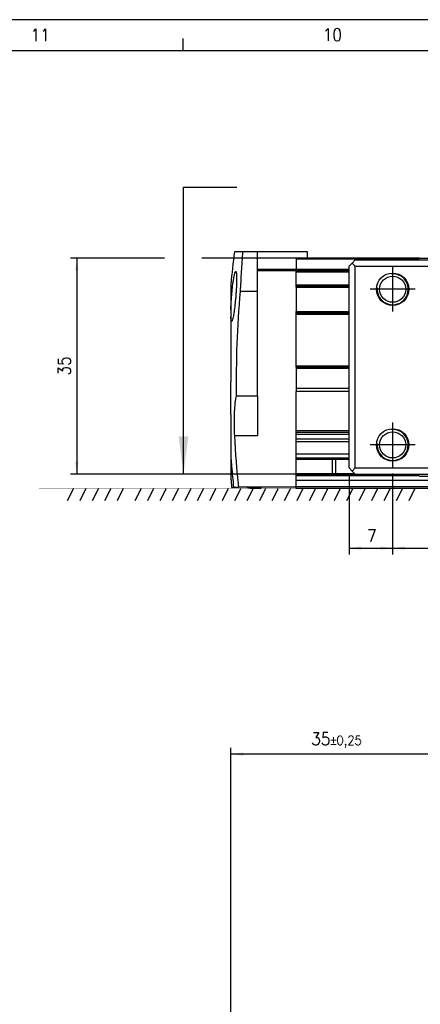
# Model space of a CAD drawing. Header units: millimetres. Extents: x -285 to 1870, y -280 to 203.
# Tile 6 of 32: x -197 to -133, y 45 to 203. Entities that reach past the tile are written whole.
import ezdxf

# ---------------------------------------------------------------- set-up
doc = ezdxf.new("R2010")
doc.units = ezdxf.units.MM
doc.linetypes.add('DOT_CENTER', pattern=[14, 12, -1, 0, -1])
doc.layers.add('1', color=7, linetype='Continuous')
doc.styles.add('CONVERTER_11', font='txt.shx', dxfattribs={"width": 0.9})
doc.dimstyles.new('ME10_DIM_26', dxfattribs={"dimtxt": 2, "dimasz": 2, "dimexe": 1, "dimexo": 1, "dimgap": 1, "dimtad": 1, "dimdsep": 46, "dimtxsty": 'CONVERTER_11', "dimsah": 1, "dimcen": 0.09, "dimclrd": 2, "dimclre": 2, "dimclrt": 2, "dimadec": 0, "dimazin": 0, "dimtol": 1, "dimtp": 0.2, "dimtm": 0.2, "dimtfac": 0.75, "dimtdec": 0, "dimtix": 1, "dimtmove": 0, "dimatfit": 3, "dimfxl": 1, "dimtolj": 1, "dimtzin": 0, "dimarcsym": 0})
doc.dimstyles.new('ME10_DIM_27', dxfattribs={"dimtxt": 2, "dimasz": 2, "dimexe": 1, "dimexo": 1, "dimgap": 1, "dimtad": 1, "dimdsep": 46, "dimtxsty": 'CONVERTER_11', "dimsah": 1, "dimcen": 0.09, "dimclrd": 2, "dimclre": 2, "dimclrt": 2, "dimadec": 0, "dimazin": 0, "dimtfac": 1, "dimtdec": 4, "dimtix": 1, "dimtmove": 0, "dimatfit": 3, "dimfxl": 1, "dimtolj": 1, "dimtzin": 0, "dimarcsym": 0})
doc.dimstyles.new('ME10_DIM_28', dxfattribs={"dimtxt": 2, "dimasz": 2, "dimexe": 1, "dimexo": 1, "dimgap": 1, "dimtad": 1, "dimdec": 0, "dimdsep": 46, "dimtxsty": 'CONVERTER_11', "dimsah": 1, "dimcen": 0.09, "dimclrd": 2, "dimclre": 2, "dimclrt": 2, "dimadec": 0, "dimazin": 0, "dimtfac": 1, "dimtdec": 4, "dimtix": 1, "dimtmove": 0, "dimatfit": 3, "dimfxl": 1, "dimtolj": 1, "dimtzin": 0, "dimarcsym": 0})
doc.dimstyles.new('ME10_DIM_46', dxfattribs={"dimtxt": 2, "dimasz": 2, "dimexe": 1, "dimexo": 1, "dimgap": 1, "dimtad": 1, "dimdsep": 46, "dimtxsty": 'CONVERTER_11', "dimsah": 1, "dimcen": 0.09, "dimclrd": 2, "dimclre": 2, "dimclrt": 2, "dimadec": 0, "dimazin": 0, "dimtol": 1, "dimtp": 0.25, "dimtm": 0.25, "dimtfac": 0.75, "dimtdec": 0, "dimtix": 1, "dimtmove": 0, "dimatfit": 3, "dimfxl": 1, "dimtolj": 1, "dimtzin": 0, "dimarcsym": 0})
doc.dimstyles.get("Standard").update_dxf_attribs({"dimtxt": 0.18, "dimasz": 0.18, "dimexe": 0.18, "dimexo": 0.0625, "dimgap": 0.09, "dimtad": 0, "dimtih": 1, "dimtoh": 1, "dimdec": 4, "dimzin": 0, "dimdsep": 46, "dimtxsty": 'Standard', "dimcen": 0.09, "dimadec": 0, "dimazin": 0, "dimtfac": 1, "dimtdec": 4, "dimtofl": 0, "dimtmove": 0, "dimatfit": 3, "dimfxl": 1, "dimtolj": 1, "dimtzin": 0, "dimarcsym": 0})

# ---------------------------------------------------------------- blocks, each defined once
blk = doc.blocks.new('Marco_a2', base_point=(304.21, -212.02))
at = {"layer": '1', "color": 2, "linetype": 'Continuous'}
for p, q in [((309.21, 202.98), (-284.79, 202.98)), ((-171.06, 197.98), (-171.06, 199.98))]:
    blk.add_line(p, q, dxfattribs=at)
at = {"layer": '1', "color": 7, "linetype": 'Continuous'}
blk.add_line((304.21, 197.98), (-264.79, 197.98), dxfattribs=at)
at = {"layer": '1', "color": 2, "char_height": 2, "attachment_point": 4, "line_spacing_factor": 1.20048, "style": 'CONVERTER_11'}
for s, insert in [('11', (-195.56, 200.53)), ('10', (-148.63, 200.57))]:
    blk.add_mtext(s, dxfattribs=dict(at, insert=insert))
blk = doc.blocks.new('Top', base_point=(304.21, -212.02))
blk.add_blockref('Marco_a2', (304.21, -212.02))
blk = doc.blocks.new('REGLA__4', base_point=(-163.4, 127.69))
at = {"color": 7, "linetype": 'Continuous'}
for p, q in [((-161.5, 165.69), (-162.83, 165.69)), ((-159.1, 165.69), (-161.5, 165.69)), ((-151.1, 165.69), (-159.1, 165.69)), ((-152.9, 164.69), (-152.9, 164.49)), ((-151.1, 164.69), (-152.9, 164.69)), ((-152.9, 164.49), (-152.9, 162.89)), ((-151.1, 164.69), (-151.1, 165.69)), ((-133.1, 164.69), (-151.1, 164.69)), ((-133.1, 164.69), (-130.49, 164.69)), ((-159.1, 162.69), (-152.9, 162.69)), ((-152.9, 162.69), (-144.4, 162.69)), ((-152.9, 162.49), (-152.9, 162.69)), ((-152.9, 160.37), (-152.9, 162.49)), ((-152.9, 160.29), (-152.9, 160.37)), ((-152.9, 160.2), (-152.9, 160.29)), ((-152.9, 160.2), (-144.4, 160.2)), ((-152.9, 160), (-152.9, 160.2)), ((-152.9, 160), (-152.9, 156.1)), ((-147.1, 160.2), (-147.1, 160.29)), ((-159.1, 159.33), (-161.91, 159.33)), ((-159.1, 142.51), (-159.1, 159.33)), ((-152.9, 155.9), (-152.9, 156.1)), ((-152.9, 155.7), (-152.9, 155.9)), ((-152.9, 155.9), (-144.4, 155.9)), ((-152.9, 147.4), (-152.9, 155.7)), ((-163.4, 150.99), (-163.4, 150.06)), ((-163.4, 150.06), (-163.4, 146.26)), ((-152.9, 147.2), (-152.9, 147.4)), ((-152.9, 147.2), (-152.9, 147)), ((-152.9, 147.2), (-144.4, 147.2)), ((-163.4, 146.26), (-163.4, 145.54)), ((-163.4, 145.54), (-163.4, 144.82)), ((-152.9, 147), (-152.9, 143.77)), ((-163.4, 144.82), (-163.4, 144.81)), ((-163.4, 143.38), (-163.4, 144.81)), ((-163.4, 142.27), (-163.4, 143.38)), ((-159.1, 142.51), (-162.53, 142.51)), ((-152.9, 143.77), (-152.9, 143.27)), ((-144.4, 143.27), (-152.9, 143.27)), ((-152.9, 136.97), (-152.9, 143.27)), ((-163.4, 139.56), (-163.4, 142.27)), ((-152.9, 136.75), (-152.9, 136.97)), ((-144.4, 136.97), (-152.9, 136.97)), ((-152.9, 136.72), (-152.9, 136.75)), ((-152.9, 136.75), (-144.4, 136.75)), ((-152.9, 136.5), (-152.9, 136.72)), ((-152.9, 136.72), (-144.4, 136.72)), ((-152.9, 136.38), (-152.9, 136.5)), ((-152.9, 135.96), (-152.9, 136.38)), ((-144.4, 136.38), (-152.9, 136.38)), ((-152.9, 135.59), (-152.9, 135.96)), ((-152.9, 135.2), (-152.9, 135.59)), ((-144.4, 135.59), (-152.9, 135.59)), ((-144.4, 135.2), (-152.9, 135.2)), ((-152.9, 133.2), (-152.9, 135.2)), ((-152.9, 132.62), (-152.9, 133.2)), ((-144.4, 133.2), (-152.9, 133.2)), ((-163.4, 131.27), (-163.4, 129.32)), ((-152.9, 132.42), (-152.9, 132.62)), ((-152.9, 130.12), (-152.9, 132.42)), ((-152.9, 132.42), (-147.1, 132.42)), ((-147.1, 132.42), (-144.4, 132.42)), ((-147.1, 132.42), (-147.1, 130.12)), ((-146.6, 132.42), (-146.6, 130.12)), ((-152.9, 129.92), (-152.9, 130.12)), ((-152.9, 130.12), (-147.1, 130.12)), ((-152.9, 129.71), (-152.9, 129.92)), ((-152.9, 128.99), (-152.9, 129.71)), ((-133.12, 129.71), (-152.9, 129.71)), ((-147.1, 130.12), (-143.52, 130.12)), ((-152.9, 127.99), (-152.9, 128.99)), ((83.74, 128.99), (-152.9, 128.99)), ((-163.28, 127.89), (-163.26, 127.89)), ((-163.26, 127.89), (-162.97, 127.89)), ((-162.97, 127.89), (-162.19, 127.89)), ((-158.6, 127.89), (-162.19, 127.89)), ((-160.3, 127.77), (-158.6, 127.77)), ((-158.6, 127.89), (-158.6, 127.77)), ((-152.9, 127.89), (-158.6, 127.89)), ((-152.9, 127.99), (84.06, 127.99)), ((-152.9, 127.89), (-152.9, 127.99)), ((-152.9, 127.69), (-152.9, 127.89)), ((-152.9, 127.69), (-152.9, 127.89)), ((-152.9, 127.89), (-152.9, 127.89)), ((84.26, 127.69), (-152.9, 127.69)), ((-152.9, 127.69), (-152.9, 127.69))]:
    blk.add_line(p, q, dxfattribs=at)
at = {"color": 3, "linetype": 'Continuous'}
for p, q in [((-133.3, 164.49), (-152.9, 164.49)), ((-159.1, 162.89), (-152.9, 162.89)), ((-152.9, 162.89), (-144.4, 162.89)), ((-152.9, 162.49), (-144.4, 162.49)), ((-152.9, 160.37), (-144.4, 160.37)), ((-152.9, 160), (-144.4, 160)), ((-152.9, 156.1), (-144.4, 156.1)), ((-152.9, 155.7), (-144.4, 155.7)), ((-152.9, 147.4), (-144.4, 147.4)), ((-152.9, 147), (-144.4, 147)), ((-144.4, 143.77), (-152.9, 143.77)), ((-162.83, 136.18), (-159.1, 136.18)), ((-163.28, 131.27), (-163.4, 131.27)), ((-152.9, 132.62), (-144.4, 132.62)), ((-152.9, 129.92), (-133.33, 129.92)), ((-160.3, 127.89), (-160.3, 127.77))]:
    blk.add_line(p, q, dxfattribs=at)
at = {"color": 7, "linetype": 'Continuous'}
for centre, radius, start, end in [((3.87, 144.82), 168, 172.8628, 174.655), ((3.87, 144.82), 166.41, 174.9974, 180.7973), ((3.87, 144.82), 166.92, 182.967, 185.8201), ((3.87, 144.82), 167.69, 184.6345, 185.7932), ((3.87, 144.82), 167.99, 185.2952, 185.783), ((3.87, 144.82), 168, 185.345, 185.7826), ((-160.3, 128.77), 1, 241.3046, 270)]:
    blk.add_arc(centre, radius, start, end, dxfattribs=at)
for points, knots in [([(-161.5, 165.69), (-161.53, 165.17), (-161.61, 164.12), (-161.72, 162.54), (-161.82, 160.94), (-161.88, 159.87), (-161.91, 159.33)], [0, 0, 0, 0, 1.573376, 3.162606, 4.762647, 6.375487, 6.375487, 6.375487, 6.375487]), ([(-159.1, 162.89), (-159.1, 163.36), (-159.1, 164.3), (-159.1, 165.23), (-159.1, 165.69)], [0, 0, 0, 0, 1.406681, 2.799989, 2.799989, 2.799989, 2.799989]), ([(-159.1, 162.69), (-159.1, 162.73), (-159.1, 162.79), (-159.1, 162.86), (-159.1, 162.89)], [0, 0, 0, 0, 0.1000313, 0.2000001, 0.2000001, 0.2000001, 0.2000001]), ([(-152.9, 162.89), (-152.9, 162.88), (-152.9, 162.86), (-152.9, 162.82), (-152.9, 162.78), (-152.9, 162.75), (-152.9, 162.73), (-152.9, 162.71), (-152.9, 162.7), (-152.9, 162.7), (-152.9, 162.69)], [0, 0, 0, 0, 0.0390169, 0.0765367, 0.1169792, 0.1414214, 0.1662888, 0.184776, 0.1919354, 0.2, 0.2, 0.2, 0.2]), ([(-163.4, 156.36), (-163.4, 156.45), (-163.39, 156.66), (-163.38, 157.01), (-163.35, 157.46), (-163.32, 157.99), (-163.28, 158.43), (-163.25, 158.78), (-163.23, 159.03), (-163.2, 159.33), (-163.17, 159.68), (-163.13, 160.06), (-163.09, 160.39), (-163.05, 160.69), (-163.01, 160.95), (-162.96, 161.25), (-162.91, 161.57), (-162.86, 161.86), (-162.8, 162.1), (-162.76, 162.26), (-162.72, 162.38), (-162.68, 162.47), (-162.65, 162.54), (-162.62, 162.55), (-162.61, 162.55)], [0, 0, 0, 0, 0.274511, 0.627696, 1.05751, 1.627831, 2.210753, 2.405587, 2.662505, 2.971532, 3.322705, 3.706076, 4.11172, 4.325926, 4.601183, 4.914803, 5.244158, 5.566728, 5.800546, 5.965152, 6.073544, 6.189618, 6.251546, 6.281611, 6.281611, 6.281611, 6.281611]), ([(-162.61, 162.55), (-162.6, 162.54), (-162.56, 162.52), (-162.55, 162.45), (-162.52, 162.37), (-162.51, 162.25), (-162.49, 162.08), (-162.48, 161.9), (-162.47, 161.71), (-162.47, 161.5), (-162.47, 161.21), (-162.48, 160.85), (-162.49, 160.52), (-162.5, 160.24), (-162.51, 160.01), (-162.52, 159.71), (-162.54, 159.37), (-162.57, 158.97), (-162.6, 158.62), (-162.62, 158.32), (-162.65, 158.07), (-162.68, 157.77), (-162.71, 157.42), (-162.75, 157.05), (-162.81, 156.6), (-162.87, 156.12), (-162.95, 155.64), (-163.02, 155.26), (-163.09, 154.96), (-163.14, 154.76), (-163.2, 154.63), (-163.23, 154.56), (-163.26, 154.55), (-163.27, 154.55)], [0, 0, 0, 0, 0.044935, 0.115936, 0.201601, 0.309591, 0.476005, 0.714907, 0.84971, 1.055316, 1.336817, 1.69937, 2.148189, 2.318352, 2.552387, 2.846242, 3.195881, 3.597282, 4.046437, 4.240278, 4.496121, 4.804065, 5.15422, 5.536711, 5.941684, 6.49751, 6.987001, 7.400345, 7.659647, 7.908745, 8.025085, 8.087144, 8.117218, 8.117218, 8.117218, 8.117218]), ([(-159.1, 159.33), (-159.1, 159.9), (-159.1, 161.02), (-159.1, 162.14), (-159.1, 162.69)], [0, 0, 0, 0, 1.688796, 3.361752, 3.361752, 3.361752, 3.361752]), ([(-163.4, 160.47), (-163.4, 160.36), (-163.4, 160.14), (-163.4, 159.65), (-163.4, 158.9), (-163.4, 158.04), (-163.4, 157.16), (-163.4, 156.65), (-163.4, 156.36)], [0, 0, 0, 0, 0.33105, 0.662101, 1.474266, 2.586146, 3.238413, 4.114296, 4.114296, 4.114296, 4.114296]), ([(-146.99, 160.2), (-147, 160.2), (-147, 160.2), (-147.02, 160.22), (-147.03, 160.23), (-147.05, 160.25), (-147.08, 160.27), (-147.09, 160.29), (-147.1, 160.29)], [0, 0, 0, 0, 0.012267, 0.0257126, 0.0526037, 0.0814578, 0.1122568, 0.1443206, 0.1443206, 0.1443206, 0.1443206]), ([(-163.4, 156.36), (-163.4, 156.18), (-163.4, 155.81), (-163.4, 155.43), (-163.4, 155.24)], [0, 0, 0, 0, 0.528619, 1.121144, 1.121144, 1.121144, 1.121144]), ([(-163.27, 154.55), (-163.29, 154.57), (-163.34, 154.61), (-163.35, 154.72), (-163.37, 154.85), (-163.39, 155.02), (-163.4, 155.16), (-163.4, 155.24)], [0, 0, 0, 0, 0.0752494, 0.1991822, 0.3071398, 0.4734788, 0.7122633, 0.7122633, 0.7122633, 0.7122633]), ([(-163.4, 155.24), (-163.4, 155.17), (-163.4, 155.05), (-163.4, 154.45), (-163.4, 153.47), (-163.4, 152.18), (-163.4, 151.37), (-163.4, 150.99)], [0, 0, 0, 0, 0.18451, 0.374699, 1.796711, 3.112145, 4.244003, 4.244003, 4.244003, 4.244003]), ([(-162.53, 142.51), (-162.56, 142.37), (-162.65, 142.01), (-162.74, 141.38), (-162.81, 140.66), (-162.86, 139.87), (-162.88, 139.04), (-162.89, 138.12), (-162.87, 137.16), (-162.84, 136.51), (-162.83, 136.18)], [0, 0, 0, 0, 0.426425, 1.101755, 1.902221, 2.604077, 3.473814, 4.399971, 5.365001, 6.350203, 6.350203, 6.350203, 6.350203]), ([(-159.1, 142.51), (-159.1, 142.32), (-159.1, 141.96), (-159.1, 141.33), (-159.1, 140.66), (-159.1, 139.87), (-159.1, 139.04), (-159.1, 138.16), (-159.1, 137.2), (-159.1, 136.55), (-159.1, 136.18)], [0, 0, 0, 0, 0.551589, 1.084513, 1.882103, 2.582898, 3.451368, 4.376808, 5.218667, 6.324555, 6.324555, 6.324555, 6.324555]), ([(-163.4, 139.56), (-163.4, 139.1), (-163.4, 138.2), (-163.4, 137.02), (-163.4, 136.05), (-163.4, 135.52), (-163.4, 135.27)], [0, 0, 0, 0, 1.377916, 2.698029, 3.534865, 4.285921, 4.285921, 4.285921, 4.285921]), ([(-163.4, 135.27), (-163.4, 135.23), (-163.4, 135.13), (-163.4, 134.9), (-163.4, 134.55), (-163.4, 134.1), (-163.4, 133.62), (-163.4, 133.19), (-163.4, 132.9), (-163.4, 132.74), (-163.4, 132.7), (-163.4, 132.68)], [0, 0, 0, 0, 0.128013, 0.304482, 0.674225, 1.171573, 1.660263, 2.109472, 2.469266, 2.525625, 2.58735, 2.58735, 2.58735, 2.58735]), ([(-163.4, 132.68), (-163.39, 132.56), (-163.37, 132.33), (-163.34, 131.99), (-163.31, 131.64), (-163.29, 131.4), (-163.28, 131.27)], [0, 0, 0, 0, 0.372103, 0.697567, 1.027904, 1.41809, 1.41809, 1.41809, 1.41809]), ([(-163.4, 132.68), (-163.4, 132.49), (-163.4, 132.02), (-163.4, 131.55), (-163.4, 131.27)], [0, 0, 0, 0, 0.591708, 1.412652, 1.412652, 1.412652, 1.412652]), ([(-163.4, 129.32), (-163.4, 129.29), (-163.4, 129.24), (-163.4, 129.19), (-163.4, 129.17)], [0, 0, 0, 0, 0.0964268, 0.1466388, 0.1466388, 0.1466388, 0.1466388])]:
    blk.add_open_spline(points, degree=3, knots=knots, dxfattribs=at)
blk.add_open_spline([(-147.1, 160.29), (-147.58, 160.29), (-148.55, 160.29), (-150, 160.29), (-151.45, 160.29), (-152.42, 160.29), (-152.9, 160.29)], degree=3, dxfattribs=at)
blk = doc.blocks.new('CABEZA__5', base_point=(-144.4, 129.69))
at = {"color": 7, "linetype": 'Continuous'}
for p, q in [((-133.1, 164.69), (-133.4, 164.39)), ((-133.1, 164.69), (-130.49, 164.69)), ((-130.49, 164.69), (-122.85, 164.69)), ((-122.85, 164.69), (-115.95, 164.69)), ((-115.95, 164.69), (-110.2, 164.69)), ((-110.2, 164.69), (-109.9, 164.39)), ((-88.6, 164.69), (-88.9, 164.39)), ((-82.85, 164.69), (-88.6, 164.69)), ((-75.95, 164.69), (-82.85, 164.69)), ((-68.31, 164.69), (-75.95, 164.69)), ((-65.7, 164.69), (-68.31, 164.69)), ((-65.7, 164.69), (-65.4, 164.39)), ((-143.9, 163.89), (-144.4, 163.39)), ((-144.4, 159.93), (-144.4, 163.39)), ((-143.9, 163.89), (-143.4, 164.39)), ((-143.9, 163.89), (-143.4, 163.39)), ((-143.4, 164.39), (-133.4, 164.39)), ((-143.4, 130.99), (-143.4, 163.39)), ((-143.4, 163.39), (-126.4, 163.39)), ((-133.4, 164.39), (-130.69, 164.39)), ((-130.69, 164.39), (-109.9, 164.39)), ((-126.4, 163.89), (-126.4, 163.39)), ((-126.4, 163.89), (-72.4, 163.89)), ((-126.4, 163.39), (-126.4, 161.74)), ((-122.15, 163.47), (-76.64, 163.47)), ((-121.75, 163.14), (-77.05, 163.14)), ((-77.42, 163.39), (-121.38, 163.39)), ((-109.9, 164.39), (-88.9, 164.39)), ((-88.9, 164.39), (-68.11, 164.39)), ((-72.4, 163.89), (-72.4, 163.39)), ((-72.4, 163.39), (-72.4, 161.74)), ((-72.4, 163.39), (-55.4, 163.39)), ((-68.11, 164.39), (-65.4, 164.39)), ((-65.4, 164.39), (-55.4, 164.39)), ((-55.4, 164.39), (-54.9, 163.89)), ((-54.9, 163.89), (-55.4, 163.39)), ((-55.4, 130.99), (-55.4, 163.39)), ((-54.4, 163.39), (-54.9, 163.89)), ((-54.4, 160.02), (-54.4, 163.39)), ((-144.4, 159.03), (-144.4, 159.93)), ((-54.4, 160.02), (-54.4, 159.93)), ((-54.4, 158.68), (-54.4, 159.93)), ((-144.4, 159), (-144.4, 159.03)), ((-144.4, 158.68), (-144.4, 159)), ((-144.4, 158.5), (-144.4, 158.68)), ((-144.4, 157.92), (-144.4, 158.5)), ((-54.4, 158.5), (-54.4, 158.68)), ((-54.4, 157.92), (-54.4, 158.5)), ((-144.4, 157.01), (-144.4, 157.92)), ((-144.4, 144.59), (-144.4, 157.01)), ((-54.4, 157.92), (-54.4, 157.01)), ((-54.4, 144.59), (-54.4, 157.01)), ((-144.4, 144.41), (-144.4, 144.59)), ((-144.4, 144.09), (-144.4, 144.41)), ((-144.4, 143.15), (-144.4, 144.09)), ((-54.4, 144.41), (-54.4, 144.59)), ((-54.4, 144.41), (-54.4, 143.15)), ((-144.4, 138.47), (-144.4, 143.15)), ((-54.4, 143.06), (-54.4, 143.15)), ((-54.4, 142.69), (-54.4, 143.06)), ((-54.4, 142.69), (-54.4, 141.19)), ((-54.4, 137.56), (-54.4, 141.19)), ((-144.4, 137.55), (-144.4, 138.47)), ((-54.4, 137.55), (-54.4, 137.56)), ((-144.4, 137.35), (-144.4, 137.55)), ((-144.4, 130.99), (-144.4, 137.35)), ((-54.4, 137.35), (-54.4, 137.55)), ((-54.4, 130.99), (-54.4, 137.35)), ((-126.4, 132.65), (-126.4, 130.99)), ((-77.05, 131.24), (-121.75, 131.24)), ((-72.4, 132.65), (-72.4, 130.99)), ((-144.4, 130.99), (-143.9, 130.49)), ((-143.4, 130.99), (-143.9, 130.49)), ((-143.4, 129.99), (-143.9, 130.49)), ((-143.4, 130.99), (-126.4, 130.99)), ((-143.4, 129.99), (-133.4, 129.99)), ((-133.1, 129.69), (-133.4, 129.99)), ((-133.4, 129.99), (-130.69, 129.99)), ((-133.1, 129.69), (-130.49, 129.69)), ((-130.69, 129.99), (-109.9, 129.99)), ((-130.49, 129.69), (-110.2, 129.69)), ((-126.4, 130.99), (-126.4, 130.49)), ((-72.4, 130.49), (-126.4, 130.49)), ((-76.64, 130.92), (-122.15, 130.92)), ((-77.42, 130.99), (-121.38, 130.99)), ((-110.2, 129.69), (-109.9, 129.99)), ((-109.9, 129.99), (-88.9, 129.99)), ((-88.9, 129.99), (-68.11, 129.99)), ((-88.9, 129.99), (-88.6, 129.69)), ((-68.31, 129.69), (-88.6, 129.69)), ((-55.4, 130.99), (-72.4, 130.99)), ((-72.4, 130.99), (-72.4, 130.49)), ((-65.7, 129.69), (-68.31, 129.69)), ((-68.11, 129.99), (-65.4, 129.99)), ((-65.7, 129.69), (-65.4, 129.99)), ((-65.4, 129.99), (-55.4, 129.99)), ((-55.4, 130.99), (-54.9, 130.49)), ((-55.4, 129.99), (-54.9, 130.49)), ((-54.9, 130.49), (-54.4, 130.99))]:
    blk.add_line(p, q, dxfattribs=at)
for centre, radius in [((-137.4, 159.69), 2.6), ((-137.4, 159.69), 2.1), ((-121.9, 158.94), 3.25), ((-121.9, 158.94), 2.8), ((-76.9, 158.94), 3.25), ((-76.9, 158.94), 2.8), ((-61.4, 159.69), 2.6), ((-61.4, 159.69), 2.1), ((-121.9, 135.44), 3.25), ((-121.9, 135.44), 2.8), ((-76.9, 135.44), 3.25), ((-76.9, 135.44), 2.8), ((-137.4, 134.69), 2.6), ((-137.4, 134.69), 2.1), ((-61.4, 134.69), 2.6), ((-61.4, 134.69), 2.1)]:
    blk.add_circle(centre, radius, dxfattribs=at)
for centre, radius, start, end in [((-121.75, 158.39), 4.75, 107.6371, 153.3846), ((-99.4, 147.19), 28.52, 145.7925, 146.5328), ((-121.75, 158.4), 4.75, 107.3144, 107.6649), ((-99.4, 147.19), 28.5, 145.9834, 146.4873), ((-121.75, 158.39), 4.75, 89.9978, 107.2861), ((-121.38, 158.02), 5.37, 89.973, 107.7651), ((-77.41, 158.02), 5.37, 72.2349, 90.027), ((-77.05, 158.39), 4.75, 72.7138, 89.9978), ((-99.4, 147.19), 28.52, 33.4672, 34.2075), ((-99.4, 147.19), 28.5, 33.5126, 34.0166), ((-77.04, 158.39), 4.75, 72.3906, 72.7422), ((-77.05, 158.39), 4.75, 26.616, 72.3651), ((-99.4, 147.19), 30.67, 151.6837, 208.3163), ((-99.4, 147.19), 30.54, 152.1539, 153.9157), ((-99.4, 147.19), 30.67, 331.6837, 28.3163), ((-99.4, 147.19), 30.54, 26.0843, 27.8461), ((-99.4, 147.19), 30, 153.4504, 206.5496), ((-99.4, 147.19), 29.75, 153.3847, 206.6153), ((-122.95, 159.55), 0.188, 73.0643, 226.9357), ((-122.71, 160.34), 0.642, 253.0643, 346.9357), ((-121.9, 160.16), 0.188, 13.0643, 166.9357), ((-121.09, 160.34), 0.642, 193.0643, 286.9357), ((-120.85, 159.55), 0.188, 313.0643, 106.9357), ((-77.95, 159.55), 0.188, 73.0643, 226.9357), ((-77.71, 160.34), 0.642, 253.0643, 346.9357), ((-76.9, 160.16), 0.188, 13.0643, 166.9357), ((-76.09, 160.34), 0.642, 193.0643, 286.9357), ((-75.85, 159.55), 0.188, 313.0643, 106.9357), ((-99.4, 147.19), 29.75, 333.3845, 26.6155), ((-99.4, 147.19), 30, 333.4502, 26.5498), ((-122.95, 158.34), 0.188, 133.0643, 286.9357), ((-123.51, 158.94), 0.642, 313.0643, 46.9357), ((-122.71, 157.54), 0.642, 13.0643, 106.9357), ((-121.09, 157.54), 0.642, 73.0643, 166.9357), ((-120.28, 158.94), 0.642, 133.0643, 226.9357), ((-120.85, 158.34), 0.188, 253.0643, 46.9357), ((-77.95, 158.34), 0.188, 133.0643, 286.9357), ((-78.51, 158.94), 0.642, 313.0643, 46.9357), ((-77.71, 157.54), 0.642, 13.0643, 106.9357), ((-76.09, 157.54), 0.642, 73.0643, 166.9357), ((-75.28, 158.94), 0.642, 133.0643, 226.9357), ((-75.85, 158.34), 0.188, 253.0643, 46.9357), ((-121.9, 157.73), 0.188, 193.0643, 346.9357), ((-76.9, 157.73), 0.188, 193.0643, 346.9357), ((-122.95, 136.05), 0.188, 73.0643, 226.9357), ((-122.71, 136.84), 0.642, 253.0643, 346.9357), ((-121.9, 136.66), 0.188, 13.0643, 166.9357), ((-121.09, 136.84), 0.642, 193.0643, 286.9357), ((-120.85, 136.05), 0.188, 313.0643, 106.9357), ((-77.95, 136.05), 0.188, 73.0643, 226.9357), ((-77.71, 136.84), 0.642, 253.0643, 346.9357), ((-76.9, 136.66), 0.188, 13.0643, 166.9357), ((-76.09, 136.84), 0.642, 193.0643, 286.9357), ((-75.85, 136.05), 0.188, 313.0643, 106.9357), ((-122.95, 134.84), 0.188, 133.0643, 286.9357), ((-123.51, 135.44), 0.642, 313.0643, 46.9357), ((-122.71, 134.04), 0.642, 13.0643, 106.9357), ((-121.09, 134.04), 0.642, 73.0643, 166.9357), ((-120.28, 135.44), 0.642, 133.0643, 226.9357), ((-120.85, 134.84), 0.188, 253.0643, 46.9357), ((-77.95, 134.84), 0.188, 133.0643, 286.9357), ((-78.51, 135.44), 0.642, 313.0643, 46.9357), ((-77.71, 134.04), 0.642, 13.0643, 106.9357), ((-76.09, 134.04), 0.642, 73.0643, 166.9357), ((-75.28, 135.44), 0.642, 133.0643, 226.9357), ((-75.85, 134.84), 0.188, 253.0643, 46.9357), ((-99.4, 147.19), 30.54, 206.0843, 207.8461), ((-121.75, 135.99), 4.75, 206.616, 252.3635), ((-121.9, 134.23), 0.188, 193.0643, 346.9357), ((-76.9, 134.23), 0.188, 193.0643, 346.9357), ((-77.05, 135.99), 4.75, 287.6349, 333.384), ((-99.4, 147.19), 30.54, 332.1539, 333.9157), ((-121.75, 135.99), 4.75, 252.3614, 252.7118), ((-99.4, 147.19), 28.52, 213.4622, 214.2025), ((-121.75, 135.99), 4.75, 252.7118, 269.9978), ((-99.39, 147.19), 28.5, 213.503, 214.007), ((-121.38, 136.37), 5.37, 252.2349, 270.027), ((-77.41, 136.37), 5.37, 269.973, 287.7651), ((-77.05, 135.99), 4.75, 270.0022, 287.2862), ((-99.4, 147.19), 28.52, 325.7925, 326.5328), ((-99.4, 147.19), 28.5, 325.9834, 326.4874), ((-77.04, 136), 4.75, 287.2578, 287.6094)]:
    blk.add_arc(centre, radius, start, end, dxfattribs=at)
for points, knots in [([(-130.69, 164.39), (-130.67, 164.42), (-130.64, 164.47), (-130.59, 164.54), (-130.54, 164.62), (-130.51, 164.67), (-130.49, 164.69)], [0, 0, 0, 0, 0.0900762, 0.1799826, 0.2700101, 0.3600426, 0.3600426, 0.3600426, 0.3600426]), ([(-68.31, 164.69), (-68.29, 164.67), (-68.26, 164.62), (-68.21, 164.54), (-68.16, 164.47), (-68.12, 164.42), (-68.11, 164.39)], [0, 0, 0, 0, 0.0900533, 0.1800672, 0.270101, 0.3600651, 0.3600651, 0.3600651, 0.3600651]), ([(-122.15, 163.47), (-122.39, 163.46), (-122.87, 163.44), (-123.61, 163.28), (-124.29, 163.04), (-124.96, 162.69), (-125.52, 162.29), (-126.02, 161.81), (-126.46, 161.28), (-126.69, 160.86), (-126.82, 160.62)], [0, 0, 0, 0, 0.721506, 1.441287, 2.250928, 2.879463, 3.691313, 4.319195, 4.948895, 5.756557, 5.756557, 5.756557, 5.756557]), ([(-126.23, 160.6), (-126.01, 160.97), (-125.65, 161.59), (-124.8, 162.37), (-123.94, 162.92), (-123.26, 163.14), (-122.98, 163.23)], [0, 0, 0, 0, 1.275851, 2.145308, 3.421126, 4.29557, 4.29557, 4.29557, 4.29557]), ([(-123.02, 163.14), (-123.02, 163.15), (-123.01, 163.16), (-123, 163.18), (-122.99, 163.21), (-122.99, 163.22), (-122.98, 163.23)], [0, 0, 0, 0, 0.02562654, 0.05057561, 0.07398386, 0.09673126, 0.09673126, 0.09673126, 0.09673126]), ([(-76.64, 163.47), (-76.4, 163.46), (-75.92, 163.44), (-75.18, 163.28), (-74.5, 163.04), (-73.89, 162.72), (-73.32, 162.33), (-72.81, 161.86), (-72.33, 161.28), (-72.1, 160.86), (-71.97, 160.62)], [0, 0, 0, 0, 0.721506, 1.441287, 2.250928, 2.879463, 3.51128, 4.31919, 4.94889, 5.756552, 5.756552, 5.756552, 5.756552]), ([(-72.56, 160.6), (-72.74, 160.91), (-73.1, 161.53), (-73.93, 162.33), (-74.85, 162.92), (-75.53, 163.14), (-75.81, 163.23)], [0, 0, 0, 0, 1.068741, 2.145793, 3.421612, 4.296056, 4.296056, 4.296056, 4.296056]), ([(-75.77, 163.14), (-75.78, 163.15), (-75.78, 163.16), (-75.79, 163.18), (-75.8, 163.21), (-75.81, 163.22), (-75.81, 163.23)], [0, 0, 0, 0, 0.025617, 0.05055661, 0.07395566, 0.09669395, 0.09669395, 0.09669395, 0.09669395]), ([(-126.4, 161.74), (-126.4, 161.72), (-126.4, 161.67), (-126.4, 161.6), (-126.4, 161.53), (-126.4, 161.48), (-126.4, 161.46)], [0, 0, 0, 0, 0.0720751, 0.141903, 0.213819, 0.2846125, 0.2846125, 0.2846125, 0.2846125]), ([(-72.4, 161.46), (-72.4, 161.48), (-72.4, 161.53), (-72.4, 161.6), (-72.4, 161.67), (-72.4, 161.72), (-72.4, 161.74)], [0, 0, 0, 0, 0.0704321, 0.1427095, 0.2139459, 0.2846125, 0.2846125, 0.2846125, 0.2846125]), ([(-126.82, 133.77), (-126.69, 133.53), (-126.46, 133.11), (-126, 132.55), (-125.5, 132.08), (-124.91, 131.67), (-124.26, 131.34), (-123.58, 131.1), (-122.87, 130.95), (-122.39, 130.93), (-122.15, 130.92)], [0, 0, 0, 0, 0.807688, 1.437402, 2.155277, 2.877169, 3.594616, 4.315384, 5.03516, 5.75666, 5.75666, 5.75666, 5.75666]), ([(-126.4, 132.93), (-126.4, 132.91), (-126.4, 132.86), (-126.4, 132.79), (-126.4, 132.72), (-126.4, 132.67), (-126.4, 132.65)], [0, 0, 0, 0, 0.0707838, 0.1427095, 0.2125582, 0.2846125, 0.2846125, 0.2846125, 0.2846125]), ([(-122.98, 131.16), (-123.32, 131.28), (-124.01, 131.5), (-124.85, 132.06), (-125.65, 132.8), (-126.01, 133.42), (-126.23, 133.79)], [0, 0, 0, 0, 1.079352, 2.150692, 3.020148, 4.296, 4.296, 4.296, 4.296]), ([(-76.64, 130.92), (-76.4, 130.93), (-75.92, 130.95), (-75.24, 131.1), (-74.56, 131.33), (-73.88, 131.66), (-73.27, 132.1), (-72.77, 132.58), (-72.33, 133.11), (-72.1, 133.53), (-71.97, 133.77)], [0, 0, 0, 0, 0.7215, 1.441276, 2.073194, 2.879438, 3.691276, 4.319151, 4.948865, 5.756553, 5.756553, 5.756553, 5.756553]), ([(-75.81, 131.16), (-75.47, 131.28), (-74.79, 131.5), (-73.88, 132.1), (-73.1, 132.85), (-72.74, 133.48), (-72.56, 133.79)], [0, 0, 0, 0, 1.079352, 2.150692, 3.227744, 4.296486, 4.296486, 4.296486, 4.296486]), ([(-72.4, 132.65), (-72.4, 132.67), (-72.4, 132.72), (-72.4, 132.79), (-72.4, 132.86), (-72.4, 132.91), (-72.4, 132.93)], [0, 0, 0, 0, 0.0714152, 0.141903, 0.2127252, 0.2846125, 0.2846125, 0.2846125, 0.2846125]), ([(-122.98, 131.16), (-122.99, 131.17), (-122.99, 131.18), (-123, 131.2), (-123.01, 131.23), (-123.02, 131.24), (-123.02, 131.25)], [0, 0, 0, 0, 0.02274741, 0.04615565, 0.07110471, 0.09673126, 0.09673126, 0.09673126, 0.09673126]), ([(-75.81, 131.16), (-75.81, 131.17), (-75.8, 131.18), (-75.79, 131.2), (-75.78, 131.23), (-75.78, 131.24), (-75.77, 131.25)], [0, 0, 0, 0, 0.0227383, 0.04613734, 0.07107695, 0.09669395, 0.09669395, 0.09669395, 0.09669395]), ([(-130.69, 129.99), (-130.67, 129.97), (-130.64, 129.92), (-130.59, 129.84), (-130.54, 129.77), (-130.51, 129.72), (-130.49, 129.69)], [0, 0, 0, 0, 0.0901112, 0.1799867, 0.2700986, 0.3600426, 0.3600426, 0.3600426, 0.3600426]), ([(-68.31, 129.69), (-68.29, 129.72), (-68.26, 129.77), (-68.21, 129.84), (-68.16, 129.92), (-68.12, 129.97), (-68.11, 129.99)], [0, 0, 0, 0, 0.0899221, 0.1800712, 0.2699355, 0.3600651, 0.3600651, 0.3600651, 0.3600651])]:
    blk.add_open_spline(points, degree=3, knots=knots, dxfattribs=at)
at = {"color": 3, "linetype": 'Continuous'}
for points, knots in [([(-122.15, 163.47), (-122.15, 163.46), (-122.13, 163.46), (-122, 163.45), (-121.74, 163.43), (-121.5, 163.41), (-121.38, 163.39)], [0, 0, 0, 0, 0.0215541, 0.0431106, 0.4097698, 0.7771559, 0.7771559, 0.7771559, 0.7771559]), ([(-76.64, 163.47), (-76.65, 163.46), (-76.66, 163.46), (-76.8, 163.45), (-77.05, 163.43), (-77.29, 163.41), (-77.42, 163.39)], [0, 0, 0, 0, 0.0215642, 0.0431308, 0.4099621, 0.7775203, 0.7775203, 0.7775203, 0.7775203]), ([(-126.82, 160.62), (-126.8, 160.62), (-126.75, 160.62), (-126.68, 160.62), (-126.6, 160.61), (-126.53, 160.61), (-126.45, 160.61), (-126.38, 160.61), (-126.31, 160.61), (-126.26, 160.6), (-126.23, 160.6)], [0, 0, 0, 0, 0.0735349, 0.1471112, 0.2207295, 0.2943901, 0.3680936, 0.4418402, 0.5156301, 0.5894636, 0.5894636, 0.5894636, 0.5894636]), ([(-71.97, 160.62), (-72, 160.62), (-72.04, 160.62), (-72.12, 160.62), (-72.19, 160.61), (-72.27, 160.61), (-72.34, 160.61), (-72.41, 160.61), (-72.49, 160.61), (-72.54, 160.6), (-72.56, 160.6)], [0, 0, 0, 0, 0.0735688, 0.147179, 0.2208311, 0.2945255, 0.3682629, 0.4420434, 0.5158671, 0.5897345, 0.5897345, 0.5897345, 0.5897345]), ([(-126.23, 133.79), (-126.26, 133.78), (-126.31, 133.78), (-126.38, 133.78), (-126.45, 133.78), (-126.53, 133.78), (-126.6, 133.77), (-126.68, 133.77), (-126.75, 133.77), (-126.8, 133.77), (-126.82, 133.77)], [0, 0, 0, 0, 0.0738335, 0.1476233, 0.22137, 0.2950735, 0.3687341, 0.4423523, 0.5159287, 0.5894635, 0.5894635, 0.5894635, 0.5894635]), ([(-72.56, 133.79), (-72.54, 133.78), (-72.49, 133.78), (-72.41, 133.78), (-72.34, 133.78), (-72.27, 133.78), (-72.19, 133.77), (-72.12, 133.77), (-72.04, 133.77), (-72, 133.77), (-71.97, 133.77)], [0, 0, 0, 0, 0.0738673, 0.147691, 0.2214715, 0.2952089, 0.3689034, 0.4425555, 0.5161657, 0.5897345, 0.5897345, 0.5897345, 0.5897345]), ([(-121.38, 130.99), (-121.5, 130.98), (-121.74, 130.96), (-122, 130.94), (-122.13, 130.93), (-122.15, 130.92), (-122.15, 130.92)], [0, 0, 0, 0, 0.3673857, 0.7340446, 0.7556014, 0.7771559, 0.7771559, 0.7771559, 0.7771559]), ([(-77.42, 130.99), (-77.29, 130.98), (-77.05, 130.96), (-76.8, 130.94), (-76.66, 130.93), (-76.65, 130.92), (-76.64, 130.92)], [0, 0, 0, 0, 0.3675578, 0.7343887, 0.7559557, 0.7775203, 0.7775203, 0.7775203, 0.7775203])]:
    blk.add_open_spline(points, degree=3, knots=knots, dxfattribs=at)
at = {"layer": '1', "color": 2, "linetype": 'DOT_CENTER'}
for p, q in [((-137.4, 163.29), (-137.4, 156.09)), ((-121.9, 163.19), (-121.9, 154.69)), ((-76.9, 163.19), (-76.9, 154.69)), ((-61.4, 163.29), (-61.4, 156.09)), ((-133.8, 159.69), (-141, 159.69)), ((-57.8, 159.69), (-65, 159.69)), ((-117.65, 158.94), (-126.15, 158.94)), ((-72.65, 158.94), (-81.15, 158.94)), ((-121.9, 139.69), (-121.9, 131.19)), ((-76.9, 139.69), (-76.9, 131.19)), ((-137.4, 138.29), (-137.4, 131.09)), ((-61.4, 138.29), (-61.4, 131.09)), ((-133.8, 134.69), (-141, 134.69)), ((-117.65, 135.44), (-126.15, 135.44)), ((-57.8, 134.69), (-94.74, 134.69)), ((-72.65, 135.44), (-81.15, 135.44))]:
    blk.add_line(p, q, dxfattribs=at)
at = {"layer": '1', "color": 30, "linetype": 'Continuous'}
for centre in [(-137.4, 159.69), (-61.4, 159.69), (-137.4, 134.69), (-61.4, 134.69)]:
    blk.add_arc(centre, 2.5, 175, 95, dxfattribs=at)
blk = doc.blocks.new('Regla_G2_cm1240__6', base_point=(-163.4, 127.69))
for name, p in [('REGLA__4', (-163.4, 127.69)), ('CABEZA__5', (-144.4, 129.69))]:
    blk.add_blockref(name, p)
blk = doc.blocks.new('*D67')
at = {"layer": '1', "color": 2, "linetype": 'Continuous'}
for p, q in [((-137.4, 130.09), (-137.4, 117.12)), ((-61.4, 130.09), (-61.4, 117.12)), ((-137.4, 118.12), (-61.4, 118.12))]:
    blk.add_line(p, q, dxfattribs=at)
at = {"layer": '1', "color": 2}
for points in [[(-135.4, 118.38), (-135.4, 117.85), (-137.4, 118.12)], [(-63.4, 117.85), (-63.4, 118.38), (-61.4, 118.12)]]:
    blk.add_solid(points, dxfattribs=at)
at = {"layer": '1', "color": 2, "insert": (-103.31, 119.12), "char_height": 2, "attachment_point": 7, "rotation": 0.0001, "line_spacing_factor": 0.60024, "style": 'CONVERTER_11'}
blk.add_mtext('\\C2;76\\C2;\\H1.5;{\\Fgdt;`}0,2', dxfattribs=at)
blk = doc.blocks.new('*D68')
at = {"layer": '1', "color": 2, "linetype": 'Continuous'}
for p, q in [((-144.4, 129.99), (-144.4, 117.12)), ((-137.4, 130.09), (-137.4, 117.12)), ((-144.4, 118.12), (-137.4, 118.12))]:
    blk.add_line(p, q, dxfattribs=at)
at = {"layer": '1', "color": 2}
for points in [[(-142.4, 118.38), (-142.4, 117.85), (-144.4, 118.12)], [(-139.4, 117.85), (-139.4, 118.38), (-137.4, 118.12)]]:
    blk.add_solid(points, dxfattribs=at)
at = {"layer": '1', "color": 2, "insert": (-141.5, 119.12), "char_height": 2, "attachment_point": 7, "rotation": 0.0001, "line_spacing_factor": 0.60024, "style": 'CONVERTER_11'}
blk.add_mtext('7', dxfattribs=at)
blk = doc.blocks.new('*D69')
at = {"layer": '1', "color": 2, "linetype": 'Continuous'}
for p, q in [((-174.08, 164.69), (-189.14, 164.69)), ((-188.14, 164.69), (-188.14, 129.99)), ((-152.1, 164.69), (-168.06, 164.69)), ((-144.4, 129.99), (-189.14, 129.99))]:
    blk.add_line(p, q, dxfattribs=at)
at = {"layer": '1', "color": 2}
for points in [[(-187.88, 162.69), (-188.41, 162.69), (-188.14, 164.69)], [(-188.41, 131.99), (-187.88, 131.99), (-188.14, 129.99)]]:
    blk.add_solid(points, dxfattribs=at)
at = {"layer": '1', "color": 2, "insert": (-189.14, 145.84), "char_height": 2, "attachment_point": 7, "rotation": 90, "line_spacing_factor": 0.60024, "style": 'CONVERTER_11'}
blk.add_mtext('35', dxfattribs=at)
blk = doc.blocks.new('*D85')
at = {"layer": '1', "color": 2, "linetype": 'Continuous'}
for p, q in [((-163.4, 19.97), (-163.4, 86.04)), ((-128.4, 45.33), (-128.4, 86.04)), ((-128.4, 85.04), (-163.4, 85.04))]:
    blk.add_line(p, q, dxfattribs=at)
at = {"layer": '1', "color": 2}
for points in [[(-161.4, 85.31), (-161.4, 84.78), (-163.4, 85.04)], [(-130.4, 84.78), (-130.4, 85.31), (-128.4, 85.04)]]:
    blk.add_solid(points, dxfattribs=at)
at = {"layer": '1', "color": 2, "insert": (-150.49, 86.04), "char_height": 2, "attachment_point": 7, "rotation": 0.0001, "line_spacing_factor": 0.60024, "style": 'CONVERTER_11'}
blk.add_mtext('\\C2;35\\C2;\\H1.5;{\\Fgdt;`}0,25', dxfattribs=at)
blk = doc.blocks.new('E', base_point=(17, 145.236))
at = {"layer": '1', "color": 2, "linetype": 'Continuous'}
for p, q in [((-188.675, 127.695), (-189.675, 125.695)), ((-186.675, 127.695), (-187.675, 125.695)), ((-184.675, 127.695), (-185.675, 125.695)), ((-182.675, 127.695), (-183.675, 125.695)), ((-180.675, 127.695), (-181.675, 125.695)), ((-177.81, 127.695), (-178.81, 125.695)), ((-175.81, 127.695), (-176.81, 125.695)), ((-173.81, 127.695), (-174.81, 125.695)), ((-171.81, 127.695), (-172.81, 125.695)), ((-169.81, 127.695), (-170.81, 125.695)), ((-167.81, 127.695), (-168.81, 125.695)), ((-165.81, 127.695), (-166.81, 125.695)), ((-163.81, 127.695), (-164.81, 125.695)), ((-161.81, 127.695), (-162.81, 125.695)), ((-159.81, 127.695), (-160.81, 125.695)), ((-157.81, 127.695), (-158.81, 125.695)), ((-155.81, 127.695), (-156.81, 125.695)), ((-153.81, 127.695), (-154.81, 125.695)), ((-151.81, 127.695), (-152.81, 125.695)), ((-149.81, 127.695), (-150.81, 125.695)), ((-147.81, 127.695), (-148.81, 125.695)), ((-145.81, 127.695), (-146.81, 125.695)), ((-143.81, 127.695), (-144.81, 125.695)), ((-141.81, 127.695), (-142.81, 125.695)), ((-139.81, 127.695), (-140.81, 125.695)), ((-137.81, 127.695), (-138.81, 125.695)), ((-135.81, 127.695), (-136.81, 125.695)), ((-133.81, 127.695), (-134.81, 125.695))]:
    blk.add_line(p, q, dxfattribs=at)
at = {"layer": '1', "color": 2, "linetype": 'Continuous', "const_width": 0.1}
blk.add_lwpolyline([(-194.216, 127.695), (128.218, 127.695)], dxfattribs=at)
at = {"layer": '1', "color": 2}
blk.add_solid([(-171.794, 136.087), (-170.214, 136.087), (-171.004, 130.087)], dxfattribs=at)
blk.add_blockref('Regla_G2_cm1240__6', (-163.401, 127.695))
at = {"layer": '1'}
dim = blk.add_linear_dim(base=(-188.143, 164.695), p1=(-143.397, 129.995), p2=(-151.1, 164.695), angle=90, dimstyle='ME10_DIM_28', dxfattribs=at)
dim.commit()
dim.dimension.update_dxf_attribs({"geometry": '*D69', "text_midpoint": (-190.143, 147.345), "text_rotation": 90})
for base, p1, p2, dimstyle, picture, middle in [((-144.397, 118.116), (-137.397, 131.095), (-144.397, 130.995), 'ME10_DIM_27', '*D68', (-140.897, 120.116)), ((-137.397, 118.116), (-61.398, 131.095), (-137.397, 131.095), 'ME10_DIM_26', '*D67', (-99.397, 120.116))]:
    dim = blk.add_linear_dim(base=base, p1=p1, p2=p2, dimstyle=dimstyle, dxfattribs=at)
    dim.commit()
    dim.dimension.update_dxf_attribs({"geometry": picture, "text_midpoint": middle, "text_rotation": 0.00014})
at = {"layer": '1', "color": 2, "linetype": 'Continuous', "has_arrowhead": 0}
blk.add_leader([(-171.004, 130.087), (-171.004, 176.064), (-162.418, 176.064)], dimstyle='Standard', dxfattribs=at)
blk = doc.blocks.new('A__38', base_point=(17, 1))
at = {"layer": '1'}
dim = blk.add_linear_dim(base=(-128.402, 85.042), p1=(-163.401, 18.974), p2=(-128.402, 44.327), dimstyle='ME10_DIM_46', dxfattribs=at)
dim.commit()
dim.dimension.update_dxf_attribs({"geometry": '*D85', "text_midpoint": (-145.902, 87.042), "text_rotation": 0.00014})

msp = doc.modelspace()

# ---------------------------------------------------------------- block references
for name, p in [('Top', (304.21, -212.02)), ('E', (17, 145.24)), ('A__38', (17, 1))]:
    msp.add_blockref(name, p)

doc.saveas('drawing.dxf')
